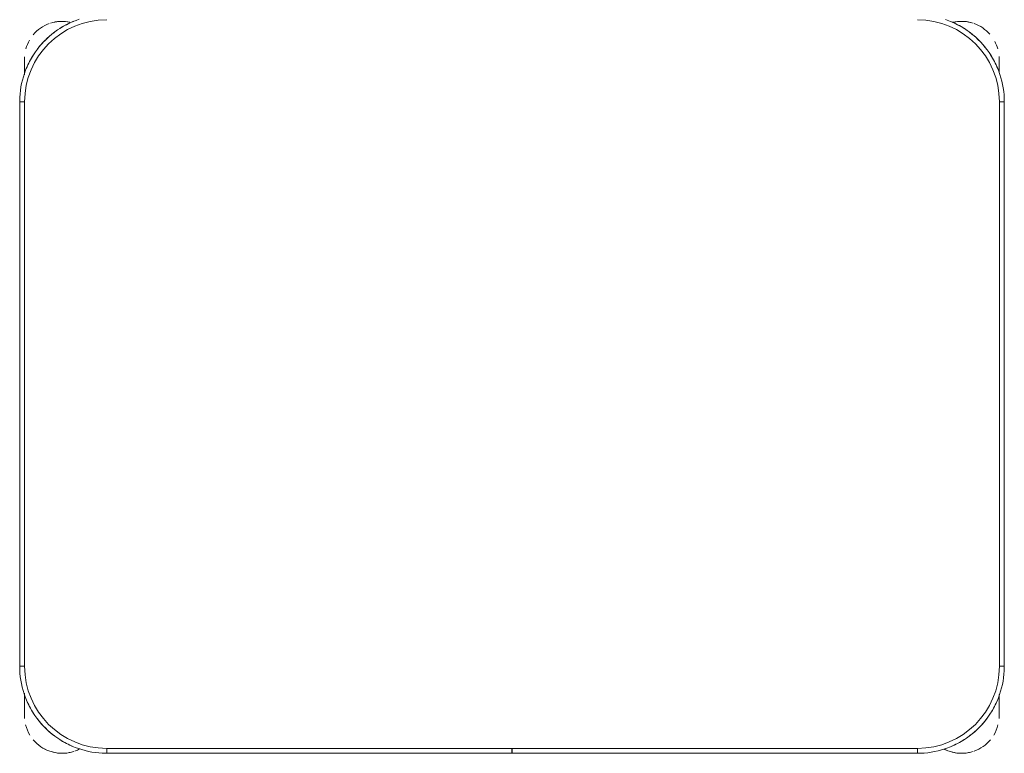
# Model space of a CAD drawing. Header units: metres. Extents: x 3 to 43.5, y -74 to -48.5.
# Tile 178 of 209: x 36.75 to 37.35, y -52.031 to -51.584. Entities that reach past the tile are written whole.
import ezdxf

# ---------------------------------------------------------------- set-up
doc = ezdxf.new("R2010")
doc.units = ezdxf.units.M
doc.layers.add('I-FURN', color=7, linetype='Continuous', lineweight=18)

# ---------------------------------------------------------------- blocks, each defined once
blk = doc.blocks.new('ConjuntoParaAlunoTamanho6 - CJA06_ConjuntoParaAlunoTamanho6-V3-1PAV - FRIGORÍFICA')
at = {"layer": 'I-FURN', "color": 253, "true_color": 0xaaaaaa}
for p, q in [((-0.29713, 0.03797), (-0.29713, 0.02828)), ((-0.29713, 0.02878), (-0.29713, 0.03797)), ((0.29687, 0.03797), (0.29687, 0.02961)), ((0.29687, 0.03299), (0.29687, 0.03797)), ((-0.3, 0.01197), (-0.3, -0.33203)), ((-0.3, 0.01197), (-0.297, 0.01197)), ((-0.3, 0.01197), (-0.3, -0.33203)), ((0.3, 0.01197), (0.297, 0.01197)), ((0.3, -0.33203), (0.3, 0.01197)), ((0.3, -0.33203), (0.3, 0.01197)), ((-0.3, -0.33203), (-0.297, -0.33203)), ((0.3, -0.33203), (0.297, -0.33203)), ((-0.29713, -0.34835), (-0.29713, -0.35394)), ((-0.29713, -0.34868), (-0.29713, -0.36203)), ((0.29687, -0.35394), (0.29687, -0.3492)), ((0.29687, -0.36203), (0.29687, -0.34961)), ((-0.29713, -0.35705), (-0.29713, -0.36203)), ((0.29687, -0.36203), (0.29687, -0.35705)), ((-0.247, -0.38503), (-0.247, -0.38203)), ((-0.00005, -0.38203), (-0.00005, -0.38503)), ((0.00005, -0.38503), (0.00005, -0.38203)), ((0.247, -0.38503), (0.247, -0.38203)), ((-0.247, -0.38503), (-0.00005, -0.38503)), ((-0.247, -0.38503), (-0.00005, -0.38503)), ((0.00005, -0.38503), (0.247, -0.38503)), ((0.00005, -0.38503), (0.247, -0.38503))]:
    blk.add_line(p, q, dxfattribs=at)
at = {"layer": 'I-FURN', "color": 253, "true_color": 0xaaaaaa, "flags": 128}
for points in [[(-0.26367, 0.06228), (-0.26567, 0.06157), (-0.26764, 0.06078), (-0.26957, 0.05992), (-0.27147, 0.05898), (-0.27333, 0.05796), (-0.27515, 0.05687), (-0.27693, 0.05571), (-0.27865, 0.05448), (-0.28033, 0.05318), (-0.28195, 0.05181), (-0.28351, 0.05038), (-0.28502, 0.04889), (-0.28647, 0.04734), (-0.28785, 0.04574), (-0.28917, 0.04407), (-0.29042, 0.04236), (-0.2916, 0.0406), (-0.29271, 0.0388), (-0.29374, 0.03695), (-0.29471, 0.03506), (-0.29559, 0.03313), (-0.2964, 0.03117), (-0.29713, 0.02918), (-0.29777, 0.02716), (-0.29834, 0.02512), (-0.29883, 0.02306), (-0.29923, 0.02097), (-0.29955, 0.01888), (-0.29978, 0.01677), (-0.29993, 0.01466), (-0.3, 0.01254), (-0.3, 0.01197)], [(0.3, 0.01197), (0.29996, 0.01409), (0.29983, 0.0162), (0.29962, 0.01831), (0.29932, 0.02041), (0.29894, 0.0225), (0.29848, 0.02456), (0.29794, 0.02661), (0.29731, 0.02864), (0.2966, 0.03064), (0.29582, 0.03261), (0.29495, 0.03454), (0.29401, 0.03644), (0.29299, 0.0383), (0.2919, 0.04012), (0.29074, 0.04189), (0.28951, 0.04362), (0.28821, 0.04529), (0.28685, 0.04691), (0.28542, 0.04848), (0.28393, 0.04999), (0.28238, 0.05143), (0.28077, 0.05282), (0.27911, 0.05413), (0.2774, 0.05538), (0.27564, 0.05656), (0.27383, 0.05767), (0.27198, 0.05871), (0.27009, 0.05967), (0.26816, 0.06056), (0.2662, 0.06136), (0.26421, 0.06209)], [(-0.29713, 0.03797), (-0.29713, 0.03796), (-0.29713, 0.03792), (-0.29713, 0.03785), (-0.29713, 0.03775), (-0.29713, 0.03763), (-0.29713, 0.03748), (-0.29713, 0.03731), (-0.29713, 0.03711), (-0.29713, 0.03688), (-0.29713, 0.03663), (-0.29713, 0.03635), (-0.29713, 0.03605), (-0.29713, 0.03572), (-0.29713, 0.03537), (-0.29713, 0.035), (-0.29713, 0.03461), (-0.29713, 0.03419), (-0.29713, 0.03375), (-0.29713, 0.03329), (-0.29713, 0.03282), (-0.29713, 0.03232), (-0.29713, 0.0318), (-0.29713, 0.03127), (-0.29713, 0.03072), (-0.29713, 0.03016), (-0.29713, 0.02958), (-0.29713, 0.02898)], [(0.29687, 0.03), (0.29687, 0.03057), (0.29687, 0.03112), (0.29687, 0.03166), (0.29687, 0.03218), (0.29687, 0.03268), (0.29687, 0.03317), (0.29687, 0.03363), (0.29687, 0.03407), (0.29687, 0.0345), (0.29687, 0.0349), (0.29687, 0.03528), (0.29687, 0.03563), (0.29687, 0.03596), (0.29687, 0.03627), (0.29687, 0.03656), (0.29687, 0.03682), (0.29687, 0.03705), (0.29687, 0.03726), (0.29687, 0.03744), (0.29687, 0.0376), (0.29687, 0.03772), (0.29687, 0.03783), (0.29687, 0.0379), (0.29687, 0.03795), (0.29687, 0.03797)], [(-0.297, 0.01197), (-0.297, -0.07403), (-0.297, -0.16003), (-0.297, -0.24603), (-0.297, -0.33203)], [(-0.297, -0.33203), (-0.297, -0.24603), (-0.297, -0.16003), (-0.297, -0.07403), (-0.297, 0.01197)], [(0.297, -0.33203), (0.297, -0.24603), (0.297, -0.16003), (0.297, -0.07403), (0.297, 0.01197)], [(0.297, 0.01197), (0.297, -0.07403), (0.297, -0.16003), (0.297, -0.24603), (0.297, -0.33203)], [(-0.3, -0.33203), (-0.29996, -0.33415), (-0.29983, -0.33627), (-0.29962, -0.33838), (-0.29932, -0.34048), (-0.29894, -0.34256), (-0.29848, -0.34463), (-0.29794, -0.34668), (-0.29731, -0.34871), (-0.2966, -0.3507), (-0.29582, -0.35267), (-0.29495, -0.35461), (-0.29401, -0.35651), (-0.29299, -0.35837), (-0.2919, -0.36019), (-0.29074, -0.36196), (-0.28951, -0.36368), (-0.28821, -0.36536), (-0.28685, -0.36698), (-0.28542, -0.36855), (-0.28393, -0.37005), (-0.28238, -0.3715), (-0.28077, -0.37288), (-0.27911, -0.3742), (-0.2774, -0.37545), (-0.27564, -0.37663), (-0.27383, -0.37774), (-0.27198, -0.37878), (-0.27009, -0.37974), (-0.26816, -0.38062), (-0.2662, -0.38143), (-0.26421, -0.38216), (-0.2622, -0.38281), (-0.26015, -0.38338), (-0.25809, -0.38386), (-0.25601, -0.38426), (-0.25391, -0.38458), (-0.25181, -0.38482), (-0.24969, -0.38497), (-0.24757, -0.38503), (-0.247, -0.38503)], [(0.247, -0.38503), (0.24912, -0.38499), (0.25124, -0.38486), (0.25334, -0.38465), (0.25544, -0.38436), (0.25753, -0.38398), (0.2596, -0.38351), (0.26165, -0.38297), (0.26367, -0.38234), (0.26567, -0.38164), (0.26764, -0.38085), (0.26957, -0.37999), (0.27147, -0.37904), (0.27333, -0.37803), (0.27515, -0.37694), (0.27693, -0.37578), (0.27865, -0.37454), (0.28033, -0.37324), (0.28195, -0.37188), (0.28351, -0.37045), (0.28502, -0.36896), (0.28647, -0.36741), (0.28785, -0.3658), (0.28917, -0.36414), (0.29042, -0.36243), (0.2916, -0.36067), (0.29271, -0.35886), (0.29374, -0.35701), (0.29471, -0.35512), (0.29559, -0.3532), (0.2964, -0.35124), (0.29713, -0.34925), (0.29777, -0.34723), (0.29834, -0.34519), (0.29883, -0.34312), (0.29923, -0.34104), (0.29955, -0.33895), (0.29978, -0.33684), (0.29993, -0.33472), (0.3, -0.33261), (0.3, -0.33203)], [(-0.29713, -0.34907), (-0.29713, -0.34973), (-0.29713, -0.35038), (-0.29713, -0.35102), (-0.29713, -0.35165), (-0.29713, -0.35227), (-0.29713, -0.35288), (-0.29713, -0.35348), (-0.29713, -0.35406), (-0.29713, -0.35463), (-0.29713, -0.35518), (-0.29713, -0.35572), (-0.29713, -0.35624), (-0.29713, -0.35674), (-0.29713, -0.35722), (-0.29713, -0.35769), (-0.29713, -0.35813), (-0.29713, -0.35855), (-0.29713, -0.35895), (-0.29713, -0.35933), (-0.29713, -0.35969), (-0.29713, -0.36002), (-0.29713, -0.36033), (-0.29713, -0.36061), (-0.29713, -0.36087), (-0.29713, -0.36111), (-0.29713, -0.36131), (-0.29713, -0.3615), (-0.29713, -0.36165), (-0.29713, -0.36178), (-0.29713, -0.36188), (-0.29713, -0.36196), (-0.29713, -0.36201), (-0.29713, -0.36203)], [(0.29687, -0.36203), (0.29687, -0.36201), (0.29687, -0.36197), (0.29687, -0.36191), (0.29687, -0.36181), (0.29687, -0.36169), (0.29687, -0.36154), (0.29687, -0.36137), (0.29687, -0.36117), (0.29687, -0.36094), (0.29687, -0.36069), (0.29687, -0.36041), (0.29687, -0.36011), (0.29687, -0.35978), (0.29687, -0.35943), (0.29687, -0.35906), (0.29687, -0.35866), (0.29687, -0.35825), (0.29687, -0.35781), (0.29687, -0.35735), (0.29687, -0.35687), (0.29687, -0.35638), (0.29687, -0.35586), (0.29687, -0.35533), (0.29687, -0.35478), (0.29687, -0.35421), (0.29687, -0.35363), (0.29687, -0.35304), (0.29687, -0.35244), (0.29687, -0.35182), (0.29687, -0.35119), (0.29687, -0.35055), (0.29687, -0.3499)], [(-0.247, -0.38203), (-0.1235, -0.38203), (0, -0.38203), (0.1235, -0.38203), (0.247, -0.38203)], [(-0.00005, -0.38203), (-0.06179, -0.38203), (-0.12353, -0.38203), (-0.18526, -0.38203), (-0.247, -0.38203)], [(0.247, -0.38203), (0.18526, -0.38203), (0.12352, -0.38203), (0.06179, -0.38203), (0.00005, -0.38203)]]:
    blk.add_lwpolyline(points, dxfattribs=at)
at = {"layer": 'I-FURN', "color": 253, "true_color": 0xaaaaaa}
for centre, radius, start, end in [((-0.247, 0.01197), 0.05, 90, 180), ((-0.247, 0.01197), 0.05, 90, 180), ((-0.27413, 0.03797), 0.023, 78.32838, 108), ((-0.27413, 0.03797), 0.023, 78.21895, 104.46692), ((-0.247, 0.01197), 0.053, 112.5, 122.69993), ((0.247, 0.01197), 0.05, 360, 90), ((0.247, 0.01197), 0.05, 0, 90), ((0.247, 0.01197), 0.053, 57.30007, 67.5), ((0.247, 0.01197), 0.053, 57.30007, 67.5), ((0.27387, 0.03797), 0.023, 75.53308, 103.10319), ((0.27387, 0.03797), 0.023, 72, 102.57928), ((-0.27413, 0.03797), 0.023, 109.92744, 140.02309), ((-0.247, 0.01197), 0.053, 127.1607, 143.14964), ((0.247, 0.01197), 0.053, 37.1607, 53.14964), ((0.247, 0.01197), 0.053, 37.1607, 53.14964), ((0.27387, 0.03797), 0.023, 41.01944, 70.30683), ((-0.27413, 0.03797), 0.023, 149.97621, 164.34498), ((0.27387, 0.03797), 0.023, 15.73053, 28.0506), ((-0.27413, 0.03797), 0.023, 176.5669, 180), ((-0.247, 0.01197), 0.053, 147.30007, 157.5), ((0.247, 0.01197), 0.053, 22.5, 32.69993), ((0.247, 0.01197), 0.053, 22.5, 32.69993), ((0.27387, 0.03797), 0.023, 360, 4.00915), ((-0.247, -0.33203), 0.05, 180, 270), ((-0.247, -0.33203), 0.05, 180, 270), ((0.247, -0.33203), 0.05, 270, 360), ((0.247, -0.33203), 0.05, 270, 0), ((-0.247, -0.33203), 0.053, 202.5, 212.69993), ((0.247, -0.33203), 0.053, 327.30007, 337.5), ((0.247, -0.33203), 0.053, 327.30007, 337.5), ((-0.27413, -0.36203), 0.023, 180, 184.41224), ((-0.247, -0.33203), 0.053, 217.1607, 233.14964), ((0.247, -0.33203), 0.053, 307.1607, 323.14964), ((0.247, -0.33203), 0.053, 307.1607, 323.14964), ((0.27387, -0.36203), 0.023, 355.58784, 360), ((-0.27413, -0.36203), 0.023, 194.46313, 211.29748), ((0.27387, -0.36203), 0.023, 328.70279, 345.53679), ((-0.27413, -0.36203), 0.023, 220.15845, 250.98921), ((-0.247, -0.33203), 0.053, 237.30007, 247.5), ((0.247, -0.33203), 0.053, 292.5, 302.69993), ((0.247, -0.33203), 0.053, 292.5, 302.69993), ((0.27387, -0.36203), 0.023, 289.64716, 320.10645), ((-0.27413, -0.36203), 0.023, 241.29896, 288), ((-0.27413, -0.36203), 0.023, 289.64716, 297.85925), ((0.27387, -0.36203), 0.023, 242.37001, 250.98921), ((0.27387, -0.36203), 0.023, 243.53772, 288), ((-0.27413, -0.36203), 0.023, 255.53308, 284.46692), ((0.27387, -0.36203), 0.023, 255.53308, 284.46692)]:
    blk.add_arc(centre, radius, start, end, dxfattribs=at)
blk = doc.blocks.new('4 GRE - ESCOLA DE CINEMA E AUDIOVISUAL CINE REX R07_rvt-1-1PAV - FRIGORÍFICA')
at = {"layer": 'I-FURN', "color": 253, "lineweight": 18, "true_color": 0xaaaaaa}
blk.add_blockref('ConjuntoParaAlunoTamanho6 - CJA06_ConjuntoParaAlunoTamanho6-V3-1PAV - FRIGORÍFICA', (37.04989, -51.6463), dxfattribs=at)

msp = doc.modelspace()

# ---------------------------------------------------------------- block references
at = {"lineweight": 5}
msp.add_blockref('4 GRE - ESCOLA DE CINEMA E AUDIOVISUAL CINE REX R07_rvt-1-1PAV - FRIGORÍFICA', (0, 0), dxfattribs=at)

doc.saveas('drawing.dxf')
